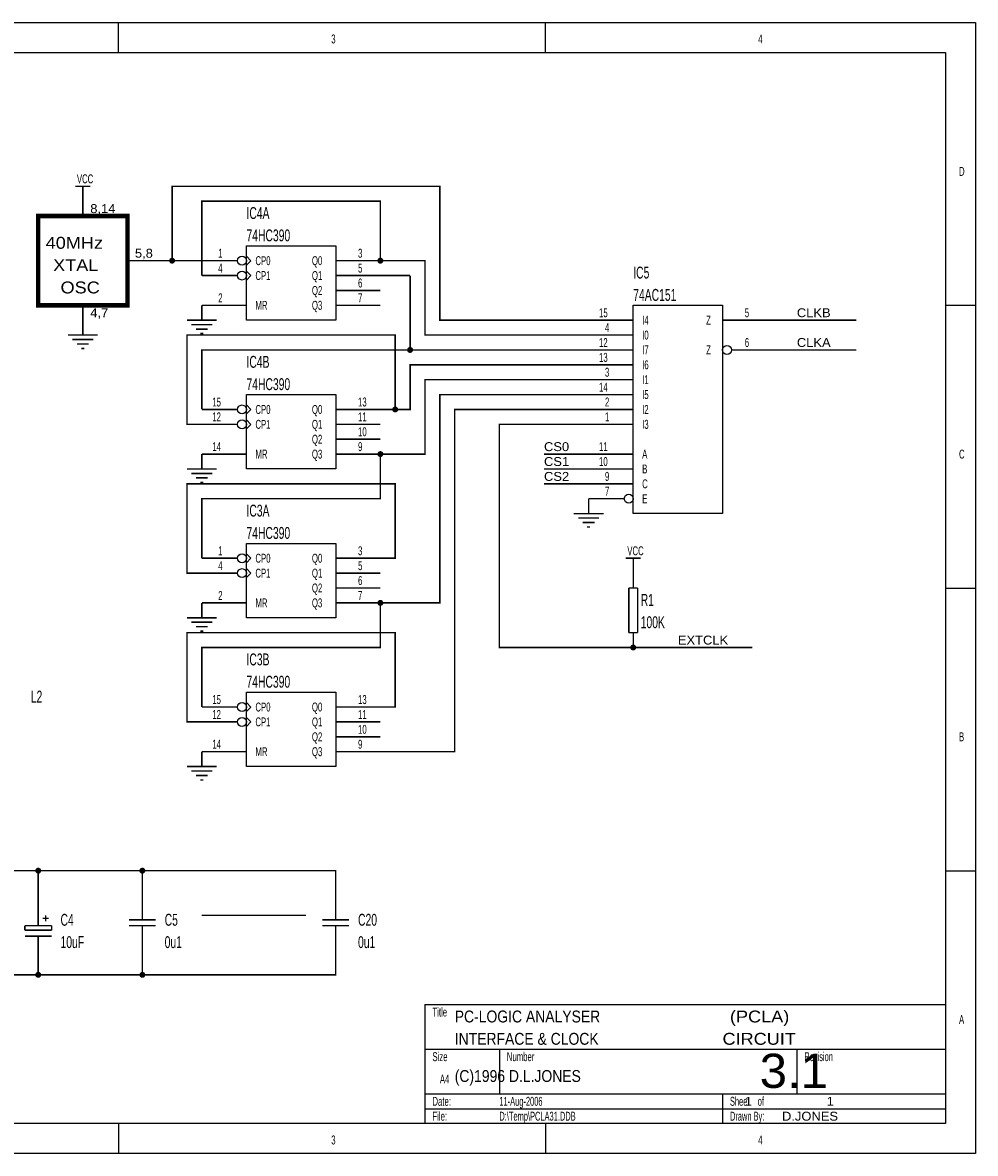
# Model space of a CAD drawing. Extents: x 0 to 11.5, y 0 to 7.6.
# Tile 2 of 2: x 5.1 to 11.5, y 0 to 7.6. Entities that reach past the tile are written whole.
import ezdxf

# ---------------------------------------------------------------- set-up
doc = ezdxf.new("R2010")
doc.units = 0
doc.header["$MEASUREMENT"] = 0
doc.layers.add('SHEET', color=5, linetype='CONTINUOUS')

msp = doc.modelspace()

# ---------------------------------------------------------------- linework, layer by layer
at = {"layer": 'SHEET'}
for points in [[(0, 7.6), (11.5, 7.6), (11.5, 0), (0, 0), (0, 7.6)], [(0, 7.6), (11.5, 7.6), (11.5, 0), (0, 0), (0, 7.6)], [(5.74, 7.4), (5.74, 7.6)], [(8.61, 7.4), (8.61, 7.6)], [(0.2, 7.4), (11.3, 7.4), (11.3, 0.2), (0.2, 0.2), (0.2, 7.4)], [(6.6, 6.1), (7.2, 6.1), (7.2, 5.6), (6.6, 5.6), (6.6, 6.1)], [(6.6, 6.03), (6.63, 6)], [(6.63, 6), (6.6, 5.97)], [(6.6, 5.93), (6.63, 5.9)], [(6.63, 5.9), (6.6, 5.87)], [(9.2, 5.7), (9.8, 5.7), (9.8, 4.3), (9.2, 4.3), (9.2, 5.7)], [(11.3, 5.7), (11.5, 5.7)], [(6.6, 5.1), (7.2, 5.1), (7.2, 4.6), (6.6, 4.6), (6.6, 5.1)], [(6.6, 5.03), (6.63, 5)], [(6.63, 5), (6.6, 4.97)], [(6.6, 4.93), (6.63, 4.9)], [(6.63, 4.9), (6.6, 4.87)], [(6.6, 4.1), (7.2, 4.1), (7.2, 3.6), (6.6, 3.6), (6.6, 4.1)], [(6.6, 4.03), (6.63, 4)], [(6.63, 4), (6.6, 3.97)], [(6.6, 3.93), (6.63, 3.9)], [(6.63, 3.9), (6.6, 3.87)], [(11.3, 3.8), (11.5, 3.8)], [(6.6, 3.1), (7.2, 3.1), (7.2, 2.6), (6.6, 2.6), (6.6, 3.1)], [(6.6, 3.03), (6.63, 3)], [(6.63, 3), (6.6, 2.97)], [(6.6, 2.93), (6.63, 2.9)], [(6.63, 2.9), (6.6, 2.87)], [(11.3, 1.9), (11.5, 1.9)], [(6.3, 1.6), (7, 1.6)], [(7.8, 1), (11.3, 1)], [(7.8, 1), (7.8, 0.2)], [(7.8, 0.7), (11.3, 0.7)], [(8.3, 0.7), (8.3, 0.4)], [(10.3, 0.7), (10.3, 0.4)], [(7.8, 0.4), (11.3, 0.4)], [(9.8, 0.4), (9.8, 0.2)], [(7.8, 0.3), (11.3, 0.3)], [(5.74, 0.2), (5.74, 0)], [(8.61, 0.2), (8.61, 0)]]:
    msp.add_lwpolyline(points, dxfattribs=at)
for points, const_width in [([(5.45, 6.5), (5.55, 6.5)], 0.01), ([(5.5, 6.4), (5.5, 6.5)], 0.01), ([(8.9, 5.6), (7.9, 5.6), (7.9, 6.5), (6.1, 6.5), (6.1, 6), (6.3, 6)], 0.01), ([(5.5, 6.3), (5.5, 6.4)], 0.01), ([(6.3, 5.9), (6.3, 6.4), (7.5, 6.4), (7.5, 6), (7.8, 6), (7.8, 5.5), (8.9, 5.5)], 0.01), ([(5.8, 6.3), (5.2, 6.3), (5.2, 5.7), (5.8, 5.7), (5.8, 6.3)], 0.03), ([(5.8, 6), (6.1, 6)], 0.01), ([(6.54, 6), (6.3, 6)], 0.01), ([(7.2, 6), (7.5, 6)], 0.01), ([(6.54, 5.9), (6.3, 5.9)], 0.01), ([(8.9, 5.4), (7.7, 5.4), (7.7, 5.9), (7.7, 5.4), (6.3, 5.4), (6.3, 5)], 0.01), ([(7.2, 5.9), (7.5, 5.9)], 0.01), ([(7.5, 5.9), (7.7, 5.9)], 0.01), ([(7.2, 5.8), (7.5, 5.8)], 0.01), ([(5.5, 5.6), (5.5, 5.7)], 0.01), ([(6.3, 5.7), (6.3, 5.6)], 0.01), ([(6.6, 5.7), (6.3, 5.7)], 0.01), ([(7.2, 5.7), (7.5, 5.7)], 0.01), ([(5.5, 5.6), (5.5, 5.5)], 0.01), ([(6.2, 5.6), (6.4, 5.6)], 0.01), ([(6.23, 5.57), (6.37, 5.57)], 0.01), ([(9.2, 5.6), (8.9, 5.6)], 0.01), ([(9.8, 5.6), (10.1, 5.6)], 0.01), ([(10.1, 5.6), (10.7, 5.6)], 0.01), ([(5.4, 5.5), (5.6, 5.5)], 0.01), ([(5.43, 5.47), (5.57, 5.47)], 0.01), ([(6.3, 4.9), (6.2, 4.9), (6.2, 5.5), (7.6, 5.5), (7.6, 5), (7.5, 5)], 0.01), ([(6.26, 5.54), (6.34, 5.54)], 0.01), ([(6.29, 5.51), (6.31, 5.51)], 0.01), ([(9.2, 5.5), (8.9, 5.5)], 0.01), ([(5.46, 5.44), (5.54, 5.44)], 0.01), ([(5.49, 5.41), (5.51, 5.41)], 0.01), ([(9.2, 5.4), (8.9, 5.4)], 0.01), ([(9.86, 5.4), (10.1, 5.4)], 0.01), ([(10.1, 5.4), (10.7, 5.4)], 0.01), ([(7.6, 5), (7.7, 5), (7.7, 5.3), (8.9, 5.3)], 0.01), ([(9.2, 5.3), (8.9, 5.3)], 0.01), ([(8.9, 5.2), (7.8, 5.2), (7.8, 4.7), (7.5, 4.7), (7.5, 4.4), (6.3, 4.4), (6.3, 4)], 0.01), ([(9.2, 5.2), (8.9, 5.2)], 0.01), ([(6.3, 3), (6.3, 3.4), (7.5, 3.4), (7.5, 3.7), (7.9, 3.7), (7.9, 5.1), (8.9, 5.1)], 0.01), ([(9.2, 5.1), (8.9, 5.1)], 0.01), ([(6.54, 5), (6.3, 5)], 0.01), ([(7.2, 5), (7.5, 5)], 0.01), ([(8.9, 5), (8, 5), (8, 2.7), (7.5, 2.7)], 0.01), ([(9.2, 5), (8.9, 5)], 0.01), ([(6.54, 4.9), (6.3, 4.9)], 0.01), ([(7.2, 4.9), (7.5, 4.9)], 0.01), ([(8.9, 4.9), (8.3, 4.9), (8.3, 3.4), (10, 3.4)], 0.01), ([(9.2, 4.9), (8.9, 4.9)], 0.01), ([(7.2, 4.8), (7.5, 4.8)], 0.01), ([(6.3, 4.7), (6.3, 4.6)], 0.01), ([(6.6, 4.7), (6.3, 4.7)], 0.01), ([(7.2, 4.7), (7.5, 4.7)], 0.01), ([(8.9, 4.7), (8.6, 4.7)], 0.01), ([(9.2, 4.7), (8.9, 4.7)], 0.01), ([(6.2, 4.6), (6.4, 4.6)], 0.01), ([(6.23, 4.57), (6.37, 4.57)], 0.01), ([(8.6, 4.6), (8.9, 4.6)], 0.01), ([(9.2, 4.6), (8.9, 4.6)], 0.01), ([(6.3, 3.9), (6.2, 3.9), (6.2, 4.5), (7.6, 4.5), (7.6, 4), (7.5, 4)], 0.01), ([(6.26, 4.54), (6.34, 4.54)], 0.01), ([(6.29, 4.51), (6.31, 4.51)], 0.01), ([(8.9, 4.5), (8.6, 4.5)], 0.01), ([(9.2, 4.5), (8.9, 4.5)], 0.01), ([(9.14, 4.4), (8.9, 4.4)], 0.01), ([(8.9, 4.4), (8.9, 4.3)], 0.01), ([(8.8, 4.3), (9, 4.3)], 0.01), ([(8.83, 4.27), (8.97, 4.27)], 0.01), ([(8.86, 4.24), (8.94, 4.24)], 0.01), ([(8.89, 4.21), (8.91, 4.21)], 0.01), ([(6.54, 4), (6.3, 4)], 0.01), ([(7.2, 4), (7.5, 4)], 0.01), ([(9.15, 4), (9.25, 4)], 0.01), ([(9.2, 3.9), (9.2, 4)], 0.01), ([(6.54, 3.9), (6.3, 3.9)], 0.01), ([(7.2, 3.9), (7.5, 3.9)], 0.01), ([(9.2, 3.8), (9.2, 3.9)], 0.01), ([(7.2, 3.8), (7.5, 3.8)], 0.01), ([(9.17, 3.8), (9.23, 3.8)], 0.01), ([(9.17, 3.5), (9.17, 3.8)], 0.01), ([(9.23, 3.5), (9.23, 3.8)], 0.01), ([(6.3, 3.7), (6.3, 3.6)], 0.01), ([(6.6, 3.7), (6.3, 3.7)], 0.01), ([(7.2, 3.7), (7.5, 3.7)], 0.01), ([(6.2, 3.6), (6.4, 3.6)], 0.01), ([(6.23, 3.57), (6.37, 3.57)], 0.01), ([(6.3, 2.9), (6.2, 2.9), (6.2, 3.5), (7.6, 3.5), (7.6, 3), (7.5, 3)], 0.01), ([(6.26, 3.54), (6.34, 3.54)], 0.01), ([(6.29, 3.51), (6.31, 3.51)], 0.01), ([(9.17, 3.5), (9.23, 3.5)], 0.01), ([(9.2, 3.5), (9.2, 3.4)], 0.01), ([(6.54, 3), (6.3, 3)], 0.01), ([(7.2, 3), (7.5, 3)], 0.01), ([(6.54, 2.9), (6.3, 2.9)], 0.01), ([(7.2, 2.9), (7.5, 2.9)], 0.01), ([(7.2, 2.8), (7.5, 2.8)], 0.01), ([(6.6, 2.7), (6.3, 2.7)], 0.01), ([(6.3, 2.7), (6.3, 2.6)], 0.01), ([(7.2, 2.7), (7.5, 2.7)], 0.01), ([(6.2, 2.6), (6.4, 2.6)], 0.01), ([(6.23, 2.57), (6.37, 2.57)], 0.01), ([(6.26, 2.54), (6.34, 2.54)], 0.01), ([(6.29, 2.51), (6.31, 2.51)], 0.01), ([(7.2, 1.7), (7.2, 1.9), (4.5, 1.9), (4.5, 1.7)], 0.01), ([(5.2, 1.9), (5.2, 1.7)], 0.01), ([(5.9, 1.7), (5.9, 1.9)], 0.01), ([(5.2, 1.6), (5.2, 1.7)], 0.01), ([(5.9, 1.6), (5.9, 1.7)], 0.01), ([(7.2, 1.6), (7.2, 1.7)], 0.01), ([(5.2, 1.6), (5.2, 1.53)], 0.01), ([(5.25, 1.6), (5.25, 1.59)], 0.01), ([(5.25, 1.6), (5.25, 1.56)], 0.01), ([(5.9, 1.6), (5.9, 1.57)], 0.01), ([(7.2, 1.6), (7.2, 1.57)], 0.01), ([(5.11, 1.53), (5.11, 1.5)], 0.01), ([(5.11, 1.53), (5.29, 1.53)], 0.01), ([(5.23, 1.58), (5.27, 1.58)], 0.01), ([(5.25, 1.57), (5.25, 1.56)], 0.01), ([(5.29, 1.53), (5.29, 1.5)], 0.01), ([(5.81, 1.57), (5.99, 1.57)], 0.01), ([(5.81, 1.53), (5.99, 1.53)], 0.01), ([(5.9, 1.53), (5.9, 1.5)], 0.01), ([(7.11, 1.57), (7.29, 1.57)], 0.01), ([(7.11, 1.53), (7.29, 1.53)], 0.01), ([(7.2, 1.53), (7.2, 1.5)], 0.01), ([(5.11, 1.5), (5.29, 1.5)], 0.01), ([(5.11, 1.46), (5.29, 1.46)], 0.01), ([(5.2, 1.46), (5.2, 1.4)], 0.01), ([(5.9, 1.5), (5.9, 1.4)], 0.01), ([(7.2, 1.5), (7.2, 1.4)], 0.01), ([(2.3, 1.4), (2.3, 1.2), (7.2, 1.2), (7.2, 1.4)], 0.01), ([(5.2, 1.4), (5.2, 1.3)], 0.01), ([(5.9, 1.4), (5.9, 1.2)], 0.01), ([(5.2, 1.2), (5.2, 1.3)], 0.01)]:
    msp.add_lwpolyline(points, dxfattribs=dict(at, const_width=const_width))
at = {"layer": 'SHEET', "const_width": 0.02}
for points in [[(6.09, 6, 1), (6.11, 6, 1)], [(7.49, 6, 1), (7.51, 6, 1)], [(7.69, 5.4, 1), (7.71, 5.4, 1)], [(7.59, 5, 1), (7.61, 5, 1)], [(7.49, 4.7, 1), (7.51, 4.7, 1)], [(7.49, 3.7, 1), (7.51, 3.7, 1)], [(9.19, 3.4, 1), (9.21, 3.4, 1)], [(5.19, 1.9, 1), (5.21, 1.9, 1)], [(5.89, 1.9, 1), (5.91, 1.9, 1)], [(5.19, 1.2, 1), (5.21, 1.2, 1)], [(5.89, 1.2, 1), (5.91, 1.2, 1)]]:
    msp.add_lwpolyline(points, format="xyb", close=True, dxfattribs=at)
at = {"layer": 'SHEET'}
for centre in [(6.57, 6), (6.57, 5.9), (9.83, 5.4), (6.57, 5), (6.57, 4.9), (9.17, 4.4), (6.57, 4), (6.57, 3.9), (6.57, 3), (6.57, 2.9)]:
    msp.add_circle(centre, 0.03, dxfattribs=at)

# ---------------------------------------------------------------- texts
for s, height, width, p in [('3', 0.06, 0.65, (7.17, 7.46)), ('4', 0.06, 0.65, (10.04, 7.46)), ('D', 0.06, 0.65, (11.39, 6.57)), ('VCC', 0.06, 0.65, (5.46, 6.52)), ('8,14', 0.06, 1.083333, (5.55, 6.32)), ('IC4A', 0.08, 0.65, (6.6, 6.28)), ('40MHz', 0.08, 1.1375, (5.25, 6.08)), ('74HC390', 0.08, 0.65, (6.6, 6.13)), ('5,8', 0.06, 1.083333, (5.85, 6.02)), ('3', 0.06, 0.65, (7.35, 6.02)), ('XTAL', 0.08, 1.1375, (5.3, 5.93)), ('1', 0.06, 0.65, (6.41, 6.02)), ('CP0', 0.06, 0.65, (6.66, 5.97)), ('Q0', 0.06, 0.65, (7.04, 5.97)), ('4', 0.06, 0.65, (6.41, 5.92)), ('CP1', 0.06, 0.65, (6.66, 5.87)), ('Q1', 0.06, 0.65, (7.04, 5.87)), ('5', 0.06, 0.65, (7.35, 5.92)), ('IC5', 0.08, 0.65, (9.2, 5.88)), ('OSC', 0.08, 1.1375, (5.35, 5.78)), ('6', 0.06, 0.65, (7.35, 5.82)), ('2', 0.06, 0.65, (6.41, 5.72)), ('Q2', 0.06, 0.65, (7.04, 5.77)), ('7', 0.06, 0.65, (7.35, 5.72)), ('74AC151', 0.08, 0.65, (9.2, 5.73)), ('MR', 0.06, 0.65, (6.66, 5.67)), ('Q3', 0.06, 0.65, (7.04, 5.67)), ('4,7', 0.06, 1.083333, (5.55, 5.62)), ('15', 0.06, 0.65, (8.97, 5.62)), ('I4', 0.06, 0.65, (9.26, 5.57)), ('Z', 0.06, 0.65, (9.69, 5.57)), ('5', 0.06, 0.65, (9.95, 5.62)), ('CLKB', 0.06, 1.083333, (10.3, 5.62)), ('4', 0.06, 0.65, (9.01, 5.52)), ('12', 0.06, 0.65, (8.97, 5.42)), ('I0', 0.06, 0.65, (9.26, 5.47)), ('6', 0.06, 0.65, (9.95, 5.42)), ('CLKA', 0.06, 1.083333, (10.3, 5.42)), ('I7', 0.06, 0.65, (9.26, 5.37)), ('Z', 0.06, 0.65, (9.69, 5.37)), ('IC4B', 0.08, 0.65, (6.6, 5.28)), ('13', 0.06, 0.65, (8.97, 5.32)), ('I6', 0.06, 0.65, (9.26, 5.27)), ('3', 0.06, 0.65, (9.01, 5.22)), ('74HC390', 0.08, 0.65, (6.6, 5.13)), ('14', 0.06, 0.65, (8.97, 5.12)), ('I1', 0.06, 0.65, (9.26, 5.17)), ('I5', 0.06, 0.65, (9.26, 5.07)), ('15', 0.06, 0.65, (6.37, 5.02)), ('CP0', 0.06, 0.65, (6.66, 4.97)), ('Q0', 0.06, 0.65, (7.04, 4.97)), ('13', 0.06, 0.65, (7.35, 5.02)), ('2', 0.06, 0.65, (9.01, 5.02)), ('I2', 0.06, 0.65, (9.26, 4.97)), ('12', 0.06, 0.65, (6.37, 4.92)), ('11', 0.06, 0.65, (7.35, 4.92)), ('1', 0.06, 0.65, (9.01, 4.92)), ('CP1', 0.06, 0.65, (6.66, 4.87)), ('Q1', 0.06, 0.65, (7.04, 4.87)), ('10', 0.06, 0.65, (7.35, 4.82)), ('I3', 0.06, 0.65, (9.26, 4.87)), ('Q2', 0.06, 0.65, (7.04, 4.77)), ('14', 0.06, 0.65, (6.37, 4.72)), ('MR', 0.06, 0.65, (6.66, 4.67)), ('Q3', 0.06, 0.65, (7.04, 4.67)), ('9', 0.06, 0.65, (7.35, 4.72)), ('CS0', 0.06, 1.083333, (8.6, 4.72)), ('11', 0.06, 0.65, (8.97, 4.72)), ('A', 0.06, 0.65, (9.26, 4.67)), ('C', 0.06, 0.65, (11.39, 4.67)), ('CS1', 0.06, 1.083333, (8.6, 4.62)), ('10', 0.06, 0.65, (8.97, 4.62)), ('CS2', 0.06, 1.083333, (8.6, 4.52)), ('9', 0.06, 0.65, (9.01, 4.52)), ('B', 0.06, 0.65, (9.26, 4.57)), ('C', 0.06, 0.65, (9.26, 4.47)), ('7', 0.06, 0.65, (9.01, 4.42)), ('E', 0.06, 0.65, (9.26, 4.37)), ('IC3A', 0.08, 0.65, (6.6, 4.28)), ('74HC390', 0.08, 0.65, (6.6, 4.13)), ('1', 0.06, 0.65, (6.41, 4.02)), ('CP0', 0.06, 0.65, (6.66, 3.97)), ('Q0', 0.06, 0.65, (7.04, 3.97)), ('3', 0.06, 0.65, (7.35, 4.02)), ('VCC', 0.06, 0.65, (9.16, 4.02)), ('4', 0.06, 0.65, (6.41, 3.92)), ('5', 0.06, 0.65, (7.35, 3.92)), ('CP1', 0.06, 0.65, (6.66, 3.87)), ('Q1', 0.06, 0.65, (7.04, 3.87)), ('6', 0.06, 0.65, (7.35, 3.82)), ('Q2', 0.06, 0.65, (7.04, 3.77)), ('2', 0.06, 0.65, (6.41, 3.72)), ('MR', 0.06, 0.65, (6.66, 3.67)), ('Q3', 0.06, 0.65, (7.04, 3.67)), ('7', 0.06, 0.65, (7.35, 3.72)), ('R1', 0.08, 0.65, (9.25, 3.68)), ('100K', 0.08, 0.65, (9.25, 3.53)), ('EXTCLK', 0.06, 1.083333, (9.5, 3.42)), ('IC3B', 0.08, 0.65, (6.6, 3.28)), ('74HC390', 0.08, 0.65, (6.6, 3.13)), ('L2', 0.08, 0.65, (5.15, 3.03)), ('15', 0.06, 0.65, (6.37, 3.02)), ('13', 0.06, 0.65, (7.35, 3.02)), ('12', 0.06, 0.65, (6.37, 2.92)), ('CP0', 0.06, 0.65, (6.66, 2.97)), ('Q0', 0.06, 0.65, (7.04, 2.97)), ('11', 0.06, 0.65, (7.35, 2.92)), ('CP1', 0.06, 0.65, (6.66, 2.87)), ('Q1', 0.06, 0.65, (7.04, 2.87)), ('Q2', 0.06, 0.65, (7.04, 2.77)), ('10', 0.06, 0.65, (7.35, 2.82)), ('B', 0.06, 0.65, (11.39, 2.77)), ('14', 0.06, 0.65, (6.37, 2.72)), ('9', 0.06, 0.65, (7.35, 2.72)), ('MR', 0.06, 0.65, (6.66, 2.67)), ('Q3', 0.06, 0.65, (7.04, 2.67)), ('C4', 0.08, 0.65, (5.35, 1.53)), ('C5', 0.08, 0.65, (6.05, 1.53)), ('C20', 0.08, 0.65, (7.35, 1.53)), ('10uF', 0.08, 0.65, (5.35, 1.38)), ('0u1', 0.08, 0.65, (6.05, 1.38)), ('0u1', 0.08, 0.65, (7.35, 1.38)), ('Title', 0.06, 0.65, (7.85, 0.92)), ('PC-LOGIC ANALYSER', 0.08, 0.875, (8, 0.88)), ('(PCLA)', 0.08, 1.1375, (9.85, 0.88)), ('A', 0.06, 0.65, (11.39, 0.87)), ('INTERFACE & CLOCK', 0.08, 0.875, (8, 0.73)), ('CIRCUIT', 0.08, 1.1375, (9.8, 0.73)), ('Number', 0.06, 0.65, (8.35, 0.62)), ('Size', 0.06, 0.65, (7.85, 0.62)), ('3.1', 0.23, 1.073913, (10.05, 0.44)), ('Revision', 0.06, 0.5, (10.35, 0.62)), ('(C)1996 D.L.JONES', 0.08, 0.875, (8, 0.48)), ('A4', 0.06, 0.65, (7.9, 0.47)), ('Date:', 0.06, 0.65, (7.85, 0.32)), ('11-Aug-2006', 0.06, 0.5, (8.3, 0.32)), ('Sheet    of ', 0.06, 0.5, (9.85, 0.32)), ('1', 0.06, 1.083333, (9.95, 0.32)), ('1', 0.06, 1.083333, (10.5, 0.32)), ('File:', 0.06, 0.65, (7.85, 0.22)), ('D:\\Temp\\PCLA31.DDB', 0.06, 0.5, (8.3, 0.22)), ('Drawn By:', 0.06, 0.5, (9.85, 0.22)), ('D.JONES', 0.06, 1.083333, (10.2, 0.22)), ('3', 0.06, 0.65, (7.17, 0.06)), ('4', 0.06, 0.65, (10.04, 0.06))]:
    msp.add_text(s, height=height, dxfattribs=dict(at, width=width)).set_placement(p)

doc.saveas('drawing.dxf')
